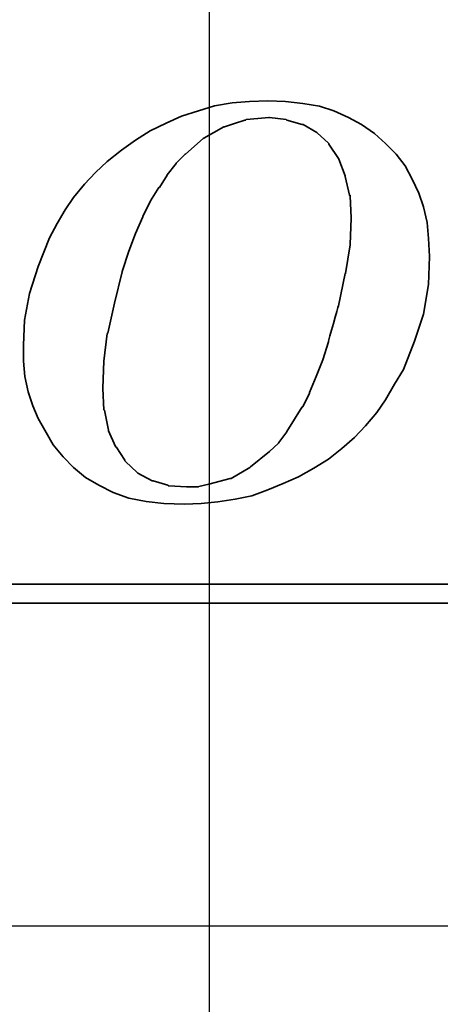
# Model space of a CAD drawing. Header units: millimetres. Extents: x -5 to 133, y 7 to 96.
# Tile 44 of 53: x 115.99 to 117.73, y 42.37 to 46.46. Entities that reach past the tile are written whole.
import ezdxf
from ezdxf.lldxf.tags import DXFTag

# ---------------------------------------------------------------- set-up
doc = ezdxf.new("R2010")
doc.units = ezdxf.units.MM
doc.header["$LTSCALE"] = 0.1
doc.layers.add('layer 1', color=7, linetype='CONTINUOUS')
tags = doc.linetypes.add('DASHED', pattern=[25.72, 12.86, -12.86]).pattern_tags.tags
tags[6:7] = [DXFTag(74, 4), DXFTag(75, 0), DXFTag(340, '0'), DXFTag(46, 0.0), DXFTag(50, 0.0), DXFTag(44, 0.0), DXFTag(45, 0.0)]
tags[4:5] = [DXFTag(74, 4), DXFTag(75, 0), DXFTag(340, '0'), DXFTag(46, 0.0), DXFTag(50, 0.0), DXFTag(44, 0.0), DXFTag(45, 0.0)]

msp = doc.modelspace()

# ---------------------------------------------------------------- linework, layer by layer
at = {"layer": 'layer 1', "linetype": 'DASHED'}
msp.add_line((116.7745, 54.6992), (116.7745, 30.6992), dxfattribs=at)
at = {"layer": 'layer 1'}
msp.add_line((74.5532, 42.6992), (127.8898, 42.6992), dxfattribs=at)
at = {"layer": 'layer 1', "color": 1, "lineweight": 35}
for points, knots in [([(116.1704, 44.6428), (116.1704, 44.6428), (116.2122, 44.5991), (116.2122, 44.5991), (116.2122, 44.5991), (116.2122, 44.5991), (116.2626, 44.5576), (116.2626, 44.5576), (116.2626, 44.5576), (116.2626, 44.5576), (116.3178, 44.5257), (116.3178, 44.5257), (116.3178, 44.5257), (116.3178, 44.5257), (116.3778, 44.4954), (116.3778, 44.4954), (116.3778, 44.4954), (116.3778, 44.4954), (116.4421, 44.4724), (116.4421, 44.4724), (116.4421, 44.4724), (116.4421, 44.4724), (116.5136, 44.4585), (116.5136, 44.4585), (116.5136, 44.4585), (116.5136, 44.4585), (116.5875, 44.4493), (116.5875, 44.4493), (116.5875, 44.4493), (116.5875, 44.4493), (116.6725, 44.4469), (116.6725, 44.4469), (116.6725, 44.4469), (116.6725, 44.4469), (116.7416, 44.4493), (116.7416, 44.4493), (116.7416, 44.4493), (116.7416, 44.4493), (116.8107, 44.4565), (116.8107, 44.4565), (116.8107, 44.4565), (116.8107, 44.4565), (116.8823, 44.4678), (116.8823, 44.4678), (116.8823, 44.4678), (116.8823, 44.4678), (116.9514, 44.4815), (116.9514, 44.4815), (116.9514, 44.4815), (116.9514, 44.4815), (117.0181, 44.5069), (117.0181, 44.5069), (117.0181, 44.5069), (117.0181, 44.5069), (117.0824, 44.5324), (117.0824, 44.5324), (117.0824, 44.5324), (117.0824, 44.5324), (117.1448, 44.5602), (117.1448, 44.5602), (117.1448, 44.5602), (117.1448, 44.5602), (117.2091, 44.5967), (117.2091, 44.5967), (117.2091, 44.5967), (117.2091, 44.5967), (117.2691, 44.6337), (117.2691, 44.6337), (117.2691, 44.6337), (117.2691, 44.6337), (117.3243, 44.6773), (117.3243, 44.6773), (117.3243, 44.6773), (117.3243, 44.6773), (117.3774, 44.7234), (117.3774, 44.7234), (117.3774, 44.7234), (117.3774, 44.7234), (117.4232, 44.7717), (117.4232, 44.7717), (117.4232, 44.7717), (117.4232, 44.7717), (117.4693, 44.8271), (117.4693, 44.8271), (117.4693, 44.8271), (117.4693, 44.8271), (117.5063, 44.8799), (117.5063, 44.8799), (117.5063, 44.8799), (117.5063, 44.8799), (117.5432, 44.9447), (117.5432, 44.9447), (117.5432, 44.9447), (117.5432, 44.9447), (117.5802, 45.0047), (117.5802, 45.0047), (117.5802, 45.0047), (117.5802, 45.0047), (117.6263, 45.1221), (117.6263, 45.1221), (117.6263, 45.1221), (117.6263, 45.1221), (117.663, 45.2346), (117.663, 45.2346), (117.663, 45.2346), (117.663, 45.2346), (117.6839, 45.357), (117.6839, 45.357), (117.6839, 45.357), (117.6839, 45.357), (117.6882, 45.4741), (117.6882, 45.4741), (117.6882, 45.4741), (117.6882, 45.4741), (117.6839, 45.5481), (117.6839, 45.5481), (117.6839, 45.5481), (117.6839, 45.5481), (117.6791, 45.6148), (117.6791, 45.6148), (117.6791, 45.6148), (117.6791, 45.6148), (117.663, 45.6791), (117.663, 45.6791), (117.663, 45.6791), (117.663, 45.6791), (117.6445, 45.7367), (117.6445, 45.7367), (117.6445, 45.7367), (117.6445, 45.7367), (117.6167, 45.7943), (117.6167, 45.7943), (117.6167, 45.7943), (117.6167, 45.7943), (117.5869, 45.8497), (117.5869, 45.8497), (117.5869, 45.8497), (117.5869, 45.8497), (117.5499, 45.898), (117.5499, 45.898), (117.5499, 45.898), (117.5499, 45.898), (117.5063, 45.9419), (117.5063, 45.9419), (117.5063, 45.9419), (117.5063, 45.9419), (117.4602, 45.9834), (117.4602, 45.9834), (117.4602, 45.9834), (117.4602, 45.9834), (117.4071, 46.0204), (117.4071, 46.0204), (117.4071, 46.0204), (117.4071, 46.0204), (117.3519, 46.0501), (117.3519, 46.0501), (117.3519, 46.0501), (117.3519, 46.0501), (117.2922, 46.0777), (117.2922, 46.0777), (117.2922, 46.0777), (117.2922, 46.0777), (117.2322, 46.0962), (117.2322, 46.0962), (117.2322, 46.0962), (117.2322, 46.0962), (117.1631, 46.1077), (117.1631, 46.1077), (117.1631, 46.1077), (117.1631, 46.1077), (117.0915, 46.1169), (117.0915, 46.1169), (117.0915, 46.1169), (117.0915, 46.1169), (117.0181, 46.1193), (117.0181, 46.1193), (117.0181, 46.1193), (117.0181, 46.1193), (116.9423, 46.1169), (116.9423, 46.1169), (116.9423, 46.1169), (116.9423, 46.1169), (116.8707, 46.1101), (116.8707, 46.1101), (116.8707, 46.1101), (116.8707, 46.1101), (116.7968, 46.0986), (116.7968, 46.0986), (116.7968, 46.0986), (116.7968, 46.0986), (116.7303, 46.0777), (116.7303, 46.0777), (116.7303, 46.0777), (116.7303, 46.0777), (116.661, 46.0549), (116.661, 46.0549), (116.661, 46.0549), (116.661, 46.0549), (116.5967, 46.0271), (116.5967, 46.0271), (116.5967, 46.0271), (116.5967, 46.0271), (116.5299, 45.9949), (116.5299, 45.9949), (116.5299, 45.9949), (116.5299, 45.9949), (116.4699, 45.9556), (116.4699, 45.9556), (116.4699, 45.9556), (116.4699, 45.9556), (116.4123, 45.9143), (116.4123, 45.9143), (116.4123, 45.9143), (116.4123, 45.9143), (116.3523, 45.8682), (116.3523, 45.8682), (116.3523, 45.8682), (116.3523, 45.8682), (116.3039, 45.8221), (116.3039, 45.8221), (116.3039, 45.8221), (116.3039, 45.8221), (116.2578, 45.7737), (116.2578, 45.7737), (116.2578, 45.7737), (116.2578, 45.7737), (116.2122, 45.7185), (116.2122, 45.7185), (116.2122, 45.7185), (116.2122, 45.7185), (116.1776, 45.6678), (116.1776, 45.6678), (116.1776, 45.6678), (116.1776, 45.6678), (116.145, 45.61), (116.145, 45.61), (116.145, 45.61), (116.145, 45.61), (116.1131, 45.5505), (116.1131, 45.5505), (116.1131, 45.5505), (116.1131, 45.5505), (116.0667, 45.4329), (116.0667, 45.4329), (116.0667, 45.4329), (116.0667, 45.4329), (116.0298, 45.3198), (116.0298, 45.3198), (116.0298, 45.3198), (116.0298, 45.3198), (116.0091, 45.2097), (116.0091, 45.2097), (116.0091, 45.2097), (116.0091, 45.2097), (116.0048, 45.106), (116.0048, 45.106), (116.0048, 45.106), (116.0048, 45.106), (116.0048, 45.0393), (116.0048, 45.0393), (116.0048, 45.0393), (116.0048, 45.0393), (116.0115, 44.9769), (116.0115, 44.9769), (116.0115, 44.9769), (116.0115, 44.9769), (116.0255, 44.9125), (116.0255, 44.9125), (116.0255, 44.9125), (116.0255, 44.9125), (116.0437, 44.8547), (116.0437, 44.8547), (116.0437, 44.8547), (116.0437, 44.8547), (116.0667, 44.8019), (116.0667, 44.8019), (116.0667, 44.8019), (116.0667, 44.8019), (116.0991, 44.7441), (116.0991, 44.7441), (116.0991, 44.7441), (116.0991, 44.7441), (116.1289, 44.6937), (116.1289, 44.6937), (116.1289, 44.6937), (116.1289, 44.6937), (116.1704, 44.6428), (116.1704, 44.6428)], [0, 0, 0, 0, 0.013889, 0.013889, 0.013889, 0.013889, 0.027778, 0.027778, 0.027778, 0.027778, 0.041667, 0.041667, 0.041667, 0.041667, 0.055556, 0.055556, 0.055556, 0.055556, 0.069444, 0.069444, 0.069444, 0.069444, 0.083333, 0.083333, 0.083333, 0.083333, 0.097222, 0.097222, 0.097222, 0.097222, 0.111111, 0.111111, 0.111111, 0.111111, 0.125, 0.125, 0.125, 0.125, 0.138889, 0.138889, 0.138889, 0.138889, 0.152778, 0.152778, 0.152778, 0.152778, 0.166667, 0.166667, 0.166667, 0.166667, 0.180556, 0.180556, 0.180556, 0.180556, 0.194444, 0.194444, 0.194444, 0.194444, 0.208333, 0.208333, 0.208333, 0.208333, 0.222222, 0.222222, 0.222222, 0.222222, 0.236111, 0.236111, 0.236111, 0.236111, 0.25, 0.25, 0.25, 0.25, 0.263889, 0.263889, 0.263889, 0.263889, 0.277778, 0.277778, 0.277778, 0.277778, 0.291667, 0.291667, 0.291667, 0.291667, 0.305556, 0.305556, 0.305556, 0.305556, 0.319444, 0.319444, 0.319444, 0.319444, 0.333333, 0.333333, 0.333333, 0.333333, 0.347222, 0.347222, 0.347222, 0.347222, 0.361111, 0.361111, 0.361111, 0.361111, 0.375, 0.375, 0.375, 0.375, 0.388889, 0.388889, 0.388889, 0.388889, 0.402778, 0.402778, 0.402778, 0.402778, 0.416667, 0.416667, 0.416667, 0.416667, 0.430556, 0.430556, 0.430556, 0.430556, 0.444444, 0.444444, 0.444444, 0.444444, 0.458333, 0.458333, 0.458333, 0.458333, 0.472222, 0.472222, 0.472222, 0.472222, 0.486111, 0.486111, 0.486111, 0.486111, 0.5, 0.5, 0.5, 0.5, 0.513889, 0.513889, 0.513889, 0.513889, 0.527778, 0.527778, 0.527778, 0.527778, 0.541667, 0.541667, 0.541667, 0.541667, 0.555556, 0.555556, 0.555556, 0.555556, 0.569444, 0.569444, 0.569444, 0.569444, 0.583333, 0.583333, 0.583333, 0.583333, 0.597222, 0.597222, 0.597222, 0.597222, 0.611111, 0.611111, 0.611111, 0.611111, 0.625, 0.625, 0.625, 0.625, 0.638889, 0.638889, 0.638889, 0.638889, 0.652778, 0.652778, 0.652778, 0.652778, 0.666667, 0.666667, 0.666667, 0.666667, 0.680556, 0.680556, 0.680556, 0.680556, 0.694444, 0.694444, 0.694444, 0.694444, 0.708333, 0.708333, 0.708333, 0.708333, 0.722222, 0.722222, 0.722222, 0.722222, 0.736111, 0.736111, 0.736111, 0.736111, 0.75, 0.75, 0.75, 0.75, 0.763889, 0.763889, 0.763889, 0.763889, 0.777778, 0.777778, 0.777778, 0.777778, 0.791667, 0.791667, 0.791667, 0.791667, 0.805556, 0.805556, 0.805556, 0.805556, 0.819444, 0.819444, 0.819444, 0.819444, 0.833333, 0.833333, 0.833333, 0.833333, 0.847222, 0.847222, 0.847222, 0.847222, 0.861111, 0.861111, 0.861111, 0.861111, 0.875, 0.875, 0.875, 0.875, 0.888889, 0.888889, 0.888889, 0.888889, 0.902778, 0.902778, 0.902778, 0.902778, 0.916667, 0.916667, 0.916667, 0.916667, 0.930556, 0.930556, 0.930556, 0.930556, 0.944444, 0.944444, 0.944444, 0.944444, 0.958333, 0.958333, 0.958333, 0.958333, 0.972222, 0.972222, 0.972222, 0.972222, 0.986111, 0.986111, 0.986111, 0.986111, 1, 1, 1, 1]), ([(116.4145, 45.4122), (116.4145, 45.4122), (116.4421, 45.4953), (116.4421, 45.4953), (116.4421, 45.4953), (116.4421, 45.4953), (116.4699, 45.5689), (116.4699, 45.5689), (116.4699, 45.5689), (116.4699, 45.5689), (116.4997, 45.6378), (116.4997, 45.6378), (116.4997, 45.6378), (116.4997, 45.6378), (116.4997, 45.6402), (116.4997, 45.6402), (116.4997, 45.6402), (116.4997, 45.6402), (116.5319, 45.7045), (116.5319, 45.7045), (116.5319, 45.7045), (116.5319, 45.7045), (116.5664, 45.7597), (116.5664, 45.7597), (116.5664, 45.7597), (116.5664, 45.7597), (116.5688, 45.7597), (116.5688, 45.7597), (116.5688, 45.7597), (116.5688, 45.7597), (116.601, 45.8104), (116.601, 45.8104), (116.601, 45.8104), (116.601, 45.8104), (116.601, 45.8128), (116.601, 45.8128), (116.601, 45.8128), (116.601, 45.8128), (116.6382, 45.8591), (116.6382, 45.8591), (116.6382, 45.8591), (116.6382, 45.8591), (116.6382, 45.861), (116.6382, 45.861), (116.6382, 45.861), (116.6382, 45.861), (116.6749, 45.898), (116.6749, 45.898), (116.6749, 45.898), (116.6749, 45.898), (116.6773, 45.898), (116.6773, 45.898), (116.6773, 45.898), (116.6773, 45.898), (116.7507, 45.9628), (116.7507, 45.9628), (116.7507, 45.9628), (116.7507, 45.9628), (116.7531, 45.9647), (116.7531, 45.9647), (116.7531, 45.9647), (116.7531, 45.9647), (116.8362, 46.0108), (116.8362, 46.0108), (116.8362, 46.0108), (116.8362, 46.0108), (116.8386, 46.0108), (116.8386, 46.0108), (116.8386, 46.0108), (116.8386, 46.0108), (116.8799, 46.0247), (116.8799, 46.0247), (116.8799, 46.0247), (116.8799, 46.0247), (116.9235, 46.0386), (116.9235, 46.0386), (116.9235, 46.0386), (116.9235, 46.0386), (116.9259, 46.0386), (116.9259, 46.0386), (116.9259, 46.0386), (116.9259, 46.0386), (116.9283, 46.041), (116.9283, 46.041), (116.9283, 46.041), (116.9283, 46.041), (116.9763, 46.0453), (116.9763, 46.0453), (116.9763, 46.0453), (116.9763, 46.0453), (117.0224, 46.0501), (117.0224, 46.0501), (117.0224, 46.0501), (117.0224, 46.0501), (117.0248, 46.0501), (117.0248, 46.0501), (117.0248, 46.0501), (117.0248, 46.0501), (117.0942, 46.041), (117.0942, 46.041), (117.0942, 46.041), (117.0942, 46.041), (117.0963, 46.0386), (117.0963, 46.0386), (117.0963, 46.0386), (117.0963, 46.0386), (117.1607, 46.0204), (117.1607, 46.0204), (117.1607, 46.0204), (117.1607, 46.0204), (117.1631, 46.0204), (117.1631, 46.0204), (117.1631, 46.0204), (117.1631, 46.0204), (117.1652, 46.0204), (117.1652, 46.0204), (117.1652, 46.0204), (117.1652, 46.0204), (117.2207, 45.9877), (117.2207, 45.9877), (117.2207, 45.9877), (117.2207, 45.9877), (117.2231, 45.9858), (117.2231, 45.9858), (117.2231, 45.9858), (117.2231, 45.9858), (117.2691, 45.9441), (117.2691, 45.9441), (117.2691, 45.9441), (117.2691, 45.9441), (117.2715, 45.9419), (117.2715, 45.9419), (117.2715, 45.9419), (117.2715, 45.9419), (117.2715, 45.9395), (117.2715, 45.9395), (117.2715, 45.9395), (117.2715, 45.9395), (117.3107, 45.8795), (117.3107, 45.8795), (117.3107, 45.8795), (117.3107, 45.8795), (117.3128, 45.8795), (117.3128, 45.8795), (117.3128, 45.8795), (117.3128, 45.8795), (117.3128, 45.8773), (117.3128, 45.8773), (117.3128, 45.8773), (117.3128, 45.8773), (117.3383, 45.8082), (117.3383, 45.8082), (117.3383, 45.8082), (117.3383, 45.8082), (117.3383, 45.8058), (117.3383, 45.8058), (117.3383, 45.8058), (117.3383, 45.8058), (117.3565, 45.7278), (117.3565, 45.7278), (117.3565, 45.7278), (117.3565, 45.7278), (117.3589, 45.7278), (117.3589, 45.7278), (117.3589, 45.7278), (117.3589, 45.7278), (117.3589, 45.7252), (117.3589, 45.7252), (117.3589, 45.7252), (117.3589, 45.7252), (117.3637, 45.633), (117.3637, 45.633), (117.3637, 45.633), (117.3637, 45.633), (117.3637, 45.6309), (117.3637, 45.6309), (117.3637, 45.6309), (117.3637, 45.6309), (117.3589, 45.525), (117.3589, 45.525), (117.3589, 45.525), (117.3589, 45.525), (117.3589, 45.5226), (117.3589, 45.5226), (117.3589, 45.5226), (117.3589, 45.5226), (117.3404, 45.4031), (117.3404, 45.4031), (117.3404, 45.4031), (117.3404, 45.4031), (117.3383, 45.4031), (117.3383, 45.4031), (117.3383, 45.4031), (117.3383, 45.4031), (117.3107, 45.2692), (117.3107, 45.2692), (117.3107, 45.2692), (117.3107, 45.2692), (117.2691, 45.1221), (117.2691, 45.1221), (117.2691, 45.1221), (117.2691, 45.1221), (117.2691, 45.1194), (117.2691, 45.1194), (117.2691, 45.1194), (117.2691, 45.1194), (117.2461, 45.046), (117.2461, 45.046), (117.2461, 45.046), (117.2461, 45.046), (117.2183, 44.9769), (117.2183, 44.9769), (117.2183, 44.9769), (117.2183, 44.9769), (117.1909, 44.9101), (117.1909, 44.9101), (117.1909, 44.9101), (117.1909, 44.9101), (117.1909, 44.9077), (117.1909, 44.9077), (117.1909, 44.9077), (117.1909, 44.9077), (117.1631, 44.8501), (117.1631, 44.8501), (117.1631, 44.8501), (117.1631, 44.8501), (117.1607, 44.8501), (117.1607, 44.8501), (117.1607, 44.8501), (117.1607, 44.8501), (117.1285, 44.7995), (117.1285, 44.7995), (117.1285, 44.7995), (117.1285, 44.7995), (117.0963, 44.7489), (117.0963, 44.7489), (117.0963, 44.7489), (117.0963, 44.7489), (117.0963, 44.7465), (117.0963, 44.7465), (117.0963, 44.7465), (117.0963, 44.7465), (117.0642, 44.7028), (117.0642, 44.7028), (117.0642, 44.7028), (117.0642, 44.7028), (117.0618, 44.7004), (117.0618, 44.7004), (117.0618, 44.7004), (117.0618, 44.7004), (117.0248, 44.6658), (117.0248, 44.6658), (117.0248, 44.6658), (117.0248, 44.6658), (116.9468, 44.6013), (116.9468, 44.6013), (116.9468, 44.6013), (116.9468, 44.6013), (116.9442, 44.5991), (116.9442, 44.5991), (116.9442, 44.5991), (116.9442, 44.5991), (116.8659, 44.553), (116.8659, 44.553), (116.8659, 44.553), (116.8659, 44.553), (116.8635, 44.553), (116.8635, 44.553), (116.8635, 44.553), (116.8635, 44.553), (116.8616, 44.553), (116.8616, 44.553), (116.8616, 44.553), (116.8616, 44.553), (116.7738, 44.53), (116.7738, 44.53), (116.7738, 44.53), (116.7738, 44.53), (116.7325, 44.5206), (116.7325, 44.5206), (116.7325, 44.5206), (116.7325, 44.5206), (116.7303, 44.5185), (116.7303, 44.5185), (116.7303, 44.5185), (116.7303, 44.5185), (116.7277, 44.5185), (116.7277, 44.5185), (116.7277, 44.5185), (116.7277, 44.5185), (116.6816, 44.5185), (116.6816, 44.5185), (116.6816, 44.5185), (116.6816, 44.5185), (116.6082, 44.523), (116.6082, 44.523), (116.6082, 44.523), (116.6082, 44.523), (116.6058, 44.523), (116.6058, 44.523), (116.6058, 44.523), (116.6058, 44.523), (116.6034, 44.5257), (116.6034, 44.5257), (116.6034, 44.5257), (116.6034, 44.5257), (116.5436, 44.5439), (116.5436, 44.5439), (116.5436, 44.5439), (116.5436, 44.5439), (116.5415, 44.5439), (116.5415, 44.5439), (116.5415, 44.5439), (116.5415, 44.5439), (116.5391, 44.5439), (116.5391, 44.5439), (116.5391, 44.5439), (116.5391, 44.5439), (116.4791, 44.5761), (116.4791, 44.5761), (116.4791, 44.5761), (116.4791, 44.5761), (116.4769, 44.5785), (116.4769, 44.5785), (116.4769, 44.5785), (116.4769, 44.5785), (116.4287, 44.6245), (116.4287, 44.6245), (116.4287, 44.6245), (116.4287, 44.6245), (116.426, 44.6269), (116.426, 44.6269), (116.426, 44.6269), (116.426, 44.6269), (116.426, 44.6289), (116.426, 44.6289), (116.426, 44.6289), (116.426, 44.6289), (116.3893, 44.6845), (116.3893, 44.6845), (116.3893, 44.6845), (116.3893, 44.6845), (116.3869, 44.6845), (116.3869, 44.6845), (116.3869, 44.6845), (116.3869, 44.6845), (116.3869, 44.6865), (116.3869, 44.6865), (116.3869, 44.6865), (116.3869, 44.6865), (116.3571, 44.7513), (116.3571, 44.7513), (116.3571, 44.7513), (116.3571, 44.7513), (116.3571, 44.7537), (116.3571, 44.7537), (116.3571, 44.7537), (116.3571, 44.7537), (116.3411, 44.8362), (116.3411, 44.8362), (116.3411, 44.8362), (116.3411, 44.8362), (116.3384, 44.8386), (116.3384, 44.8386), (116.3384, 44.8386), (116.3384, 44.8386), (116.3341, 44.926), (116.3341, 44.926), (116.3341, 44.926), (116.3341, 44.926), (116.3341, 44.9284), (116.3341, 44.9284), (116.3341, 44.9284), (116.3341, 44.9284), (116.3384, 45.0393), (116.3384, 45.0393), (116.3384, 45.0393), (116.3384, 45.0393), (116.3523, 45.154), (116.3523, 45.154), (116.3523, 45.154), (116.3523, 45.154), (116.3547, 45.1564), (116.3547, 45.1564), (116.3547, 45.1564), (116.3547, 45.1564), (116.3823, 45.2807), (116.3823, 45.2807), (116.3823, 45.2807), (116.3823, 45.2807), (116.4145, 45.4098), (116.4145, 45.4098), (116.4145, 45.4098), (116.4145, 45.4098), (116.4145, 45.4122), (116.4145, 45.4122)], [0, 0, 0, 0, 0.010101, 0.010101, 0.010101, 0.010101, 0.020202, 0.020202, 0.020202, 0.020202, 0.030303, 0.030303, 0.030303, 0.030303, 0.040404, 0.040404, 0.040404, 0.040404, 0.050505, 0.050505, 0.050505, 0.050505, 0.060606, 0.060606, 0.060606, 0.060606, 0.070707, 0.070707, 0.070707, 0.070707, 0.080808, 0.080808, 0.080808, 0.080808, 0.090909, 0.090909, 0.090909, 0.090909, 0.10101, 0.10101, 0.10101, 0.10101, 0.111111, 0.111111, 0.111111, 0.111111, 0.121212, 0.121212, 0.121212, 0.121212, 0.131313, 0.131313, 0.131313, 0.131313, 0.141414, 0.141414, 0.141414, 0.141414, 0.151515, 0.151515, 0.151515, 0.151515, 0.161616, 0.161616, 0.161616, 0.161616, 0.171717, 0.171717, 0.171717, 0.171717, 0.181818, 0.181818, 0.181818, 0.181818, 0.191919, 0.191919, 0.191919, 0.191919, 0.20202, 0.20202, 0.20202, 0.20202, 0.212121, 0.212121, 0.212121, 0.212121, 0.222222, 0.222222, 0.222222, 0.222222, 0.232323, 0.232323, 0.232323, 0.232323, 0.242424, 0.242424, 0.242424, 0.242424, 0.252525, 0.252525, 0.252525, 0.252525, 0.262626, 0.262626, 0.262626, 0.262626, 0.272727, 0.272727, 0.272727, 0.272727, 0.282828, 0.282828, 0.282828, 0.282828, 0.292929, 0.292929, 0.292929, 0.292929, 0.30303, 0.30303, 0.30303, 0.30303, 0.313131, 0.313131, 0.313131, 0.313131, 0.323232, 0.323232, 0.323232, 0.323232, 0.333333, 0.333333, 0.333333, 0.333333, 0.343434, 0.343434, 0.343434, 0.343434, 0.353535, 0.353535, 0.353535, 0.353535, 0.363636, 0.363636, 0.363636, 0.363636, 0.373737, 0.373737, 0.373737, 0.373737, 0.383838, 0.383838, 0.383838, 0.383838, 0.393939, 0.393939, 0.393939, 0.393939, 0.40404, 0.40404, 0.40404, 0.40404, 0.414141, 0.414141, 0.414141, 0.414141, 0.424242, 0.424242, 0.424242, 0.424242, 0.434343, 0.434343, 0.434343, 0.434343, 0.444444, 0.444444, 0.444444, 0.444444, 0.454545, 0.454545, 0.454545, 0.454545, 0.464646, 0.464646, 0.464646, 0.464646, 0.474747, 0.474747, 0.474747, 0.474747, 0.484848, 0.484848, 0.484848, 0.484848, 0.494949, 0.494949, 0.494949, 0.49495, 0.505051, 0.505051, 0.505051, 0.505051, 0.515152, 0.515152, 0.515152, 0.515152, 0.525253, 0.525253, 0.525253, 0.525253, 0.535354, 0.535354, 0.535354, 0.535354, 0.545455, 0.545455, 0.545455, 0.545455, 0.555556, 0.555556, 0.555556, 0.555556, 0.565657, 0.565657, 0.565657, 0.565657, 0.575758, 0.575758, 0.575758, 0.575758, 0.585859, 0.585859, 0.585859, 0.585859, 0.59596, 0.59596, 0.59596, 0.59596, 0.606061, 0.606061, 0.606061, 0.606061, 0.616162, 0.616162, 0.616162, 0.616162, 0.626263, 0.626263, 0.626263, 0.626263, 0.636364, 0.636364, 0.636364, 0.636364, 0.646465, 0.646465, 0.646465, 0.646465, 0.656566, 0.656566, 0.656566, 0.656566, 0.666667, 0.666667, 0.666667, 0.666667, 0.676768, 0.676768, 0.676768, 0.676768, 0.686869, 0.686869, 0.686869, 0.686869, 0.69697, 0.69697, 0.69697, 0.69697, 0.707071, 0.707071, 0.707071, 0.707071, 0.717172, 0.717172, 0.717172, 0.717172, 0.727273, 0.727273, 0.727273, 0.727273, 0.737374, 0.737374, 0.737374, 0.737374, 0.747475, 0.747475, 0.747475, 0.747475, 0.757576, 0.757576, 0.757576, 0.757576, 0.767677, 0.767677, 0.767677, 0.767677, 0.777778, 0.777778, 0.777778, 0.777778, 0.787879, 0.787879, 0.787879, 0.787879, 0.79798, 0.79798, 0.79798, 0.79798, 0.808081, 0.808081, 0.808081, 0.808081, 0.818182, 0.818182, 0.818182, 0.818182, 0.828283, 0.828283, 0.828283, 0.828283, 0.838384, 0.838384, 0.838384, 0.838384, 0.848485, 0.848485, 0.848485, 0.848485, 0.858586, 0.858586, 0.858586, 0.858586, 0.868687, 0.868687, 0.868687, 0.868687, 0.878788, 0.878788, 0.878788, 0.878788, 0.888889, 0.888889, 0.888889, 0.888889, 0.89899, 0.89899, 0.89899, 0.89899, 0.909091, 0.909091, 0.909091, 0.909091, 0.919192, 0.919192, 0.919192, 0.919192, 0.929293, 0.929293, 0.929293, 0.929293, 0.939394, 0.939394, 0.939394, 0.939394, 0.949495, 0.949495, 0.949495, 0.949495, 0.959596, 0.959596, 0.959596, 0.959596, 0.969697, 0.969697, 0.969697, 0.969697, 0.979798, 0.979798, 0.979798, 0.979798, 0.989899, 0.989899, 0.989899, 0.989899, 1, 1, 1, 1]), ([(120.0212, 44.4033), (120.0212, 44.4033), (120.0212, 44.1337), (120.0212, 44.1337), (120.0212, 44.1337), (120.0212, 44.1337), (120.0212, 44.1153), (120.0212, 44.1153), (120.0212, 44.1153), (120.0212, 44.1153), (120.0027, 44.1153), (120.0027, 44.1153), (120.0027, 44.1153), (120.0027, 44.1153), (104.2544, 44.1153), (104.2544, 44.1153), (104.2544, 44.1153), (104.2544, 44.1153), (104.2544, 44.037), (104.2544, 44.037), (104.2544, 44.037), (104.2544, 44.037), (120.6915, 44.037), (120.6915, 44.037), (120.6915, 44.037), (120.6915, 44.037), (120.0212, 44.4033), (120.0212, 44.4033)], [0, 0, 0, 0, 0.142857, 0.142857, 0.142857, 0.142857, 0.285714, 0.285714, 0.285714, 0.285714, 0.428571, 0.428571, 0.428571, 0.428571, 0.571429, 0.571429, 0.571429, 0.571429, 0.714286, 0.714286, 0.714286, 0.714286, 0.857143, 0.857143, 0.857143, 0.857143, 1, 1, 1, 1])]:
    msp.add_open_spline(points, degree=3, knots=knots, dxfattribs=at)

doc.saveas('drawing.dxf')
